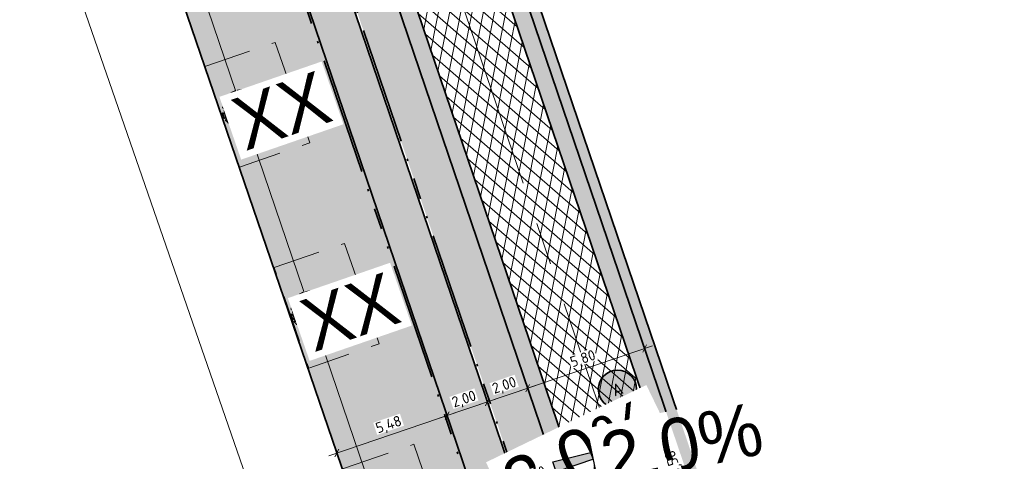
# Model space of a CAD drawing. Header units: metres. Extents: x 264779 to 275389, y 575281 to 580396.
# Tile 86 of 174: x 265561 to 265607, y 576794 to 576815. Entities that reach past the tile are written whole.
import ezdxf
from ezdxf.enums import TextEntityAlignment as Align

# ---------------------------------------------------------------- set-up
doc = ezdxf.new("R2018")
doc.units = ezdxf.units.M
for name, pattern in [('AM-AS', [16, 10, -2, 2, -2]), ('B-WE-VH-KANTOPSLUITING_OPSLUITBAND_[AFMETINGEN1]-G', [10, 5.5, -0.875, 0, -0.875, 1, -0.875, 0, -0.875]), ('HIDDEN', [9.525, 6.35, -3.175])]:
    doc.linetypes.add(name, pattern=pattern)
for name, color, linetype, lineweight, true_color in [('B-WE-KL-TRACE-A', 9, 'Continuous', 13, 0x808080), ('N-GV-GR-BOOM-S', 7, 'Continuous', 35, 0x00a500), ('N-GV-GR-GRAS_BERMKRUIDENMENGSEL-A', 7, 'Continuous', 18, 0x00a500), ('N-OI-RI-BELUCHTINGSDRAINAGE_PVC_160-G', 3, 'B-WE-RI-DRAINAGE_PVC_160-G', 35, 0x00ff00), ('N-WE-VH-VERHARDING_STRAATBAKSTEEN_WAALFORMAAT_HALF_PAARS-BRUIN-A', 7, 'Continuous', 18, 0x66332b)]:
    doc.layers.add(name, color=color, linetype=linetype, lineweight=lineweight, true_color=true_color)
for name, color, linetype, lineweight in [('N-WA-RI-DETAIL1-G', 1, 'HIDDEN', 18), ('N-WE-AM-AS-G', 10, 'AM-AS', 18), ('N-WE-GW-BERM-G', 90, 'Continuous', 35), ('N-WE-GW-TALUD_KRUIN-G', 3, 'Continuous', 35), ('N-WE-VH-KANTOPSLUITING_OPSLUITBAND_100x200-G', 60, 'B-WE-VH-KANTOPSLUITING_OPSLUITBAND_[AFMETINGEN1]-G', 35), ('N-WE-VH-VERHARDING_ASFALT-A', 40, 'Continuous', 18), ('N-WE-VH-VERHARDING_ASFALT-G', 40, 'Continuous', 35), ('N-WE-VH-VERHARDING_ASFALT_SLIJTLAAG-A', 40, 'Continuous', 18), ('N-WE-VH-VERHARDING_STRAATBAKSTEEN_WAALFORMAAT_HALF-G', 40, 'Continuous', 35), ('N-XX-AL-HOOGTELABEL-T25-M', 7, 'Continuous', 25), ('N-XX-AL-VERWIJZING-S', 7, 'Continuous', 25), ('X-XX-AL-AANPIJLING-T25', 7, 'Continuous', 25), ('X-XX-AL-VERKANTING_ÉÉN_OOR-S', 7, 'Continuous', 25)]:
    doc.layers.add(name, color=color, linetype=linetype, lineweight=lineweight)
doc.layers.add('X-XX-AL-HULPLAAG-G', color=6, linetype='Continuous', lineweight=18, plot=False)
doc.styles.add('NLCS-ISO', font='NLCS-ISO.ttf')
doc.styles.add('NLCS-ISO-ANNOTATIVE-T25', font='NLCS-ISO.ttf', dxfattribs={"height": 2.5})
doc.styles.add('NLCS-ISO-M1000-T25', font='NLCS-ISO.ttf', dxfattribs={"height": 2.5})
doc.styles.get("Standard").update_dxf_attribs({"font": 'arial.ttf'})
doc.linetypes.add('B-WE-RI-DRAINAGE_PVC_160-G', pattern='A,10.25,-3,[160,NLCS.shx,S=0.25,R=0,X=0,Y=0],-3.5,["o",Standard,S=1,R=0,X=-0.35,Y=-0.35],-3.25', length=20)
doc.dimstyles.new('NLCS-ANNOTATIVE-T25-SCHRAP', dxfattribs={"dimtxt": 2.5, "dimasz": 1.4, "dimexe": 2, "dimexo": 2, "dimgap": 0.7, "dimtad": 1, "dimzin": 0, "dimtxsty": 'NLCS-ISO-ANNOTATIVE-T25', "dimblk": 'OBLIQUE', "dimcen": 2.5, "dimdle": 2, "dimclrd": 256, "dimclre": 256, "dimclrt": 256, "dimadec": 1, "dimazin": 0, "dimtfac": 1, "dimtofl": 0, "dimtmove": 1, "dimatfit": 0, "dimldrblk": 'OBLIQUE', "dimfxl": 2, "dimfxlon": 1, "dimtfillclr": 256, "dimtolj": 1, "dimtzin": 0, "dimlwd": 18, "dimlwe": 18, "dimarcsym": 0})
pattern_1 = [(109.0885258, (229379.4453, 679350.7839), (-1.011904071, 0.491604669), [0.2109375, -1.380052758]), (64.0885258, (229379.4453, 679350.7839), (-1.011904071, 0.491604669), [0.2109375, -0.9140625]), (154.0885258, (229379.4453, 679350.7839), (-0.491604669, -1.011904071), [0.2109375, -0.9140625])]
pattern_2 = [(63.89148067, (53431.0888, 115509.4455), (-1.01020742, 0.4950817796), []), (63.89148067, (53431.1034, 115509.4029), (-0.50510371, 0.2475408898), [-0.16875, 0.225, -0.16875]), (63.89148067, (53431.118, 115509.3603), (-1.01020742, 0.4950817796), []), (153.89148067, (53431.0888, 115509.4455), (-0.4950817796, -1.01020742), []), (153.89148067, (53431.1034, 115509.4029), (-0.2475408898, -0.50510371), [-0.16875, 0.225, -0.16875]), (153.89148067, (53431.118, 115509.3603), (-0.4950817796, -1.01020742), [])]

# ---------------------------------------------------------------- blocks, each defined once
blk = doc.blocks.new('_Oblique')
at = {"color": 0, "linetype": 'ByBlock', "lineweight": -2}
blk.add_line((-0.5, -0.5), (0.5, 0.5), dxfattribs=at)
blk = doc.blocks.new('*D289')
at = {"layer": 'Defpoints', "color": 0, "transparency": 16777216}
blk.add_point((265585.608, 576794.266), dxfattribs=at)
at = {"layer": 'X-XX-AL-AANPIJLING-T25', "lineweight": 18, "transparency": 16777216}
for p, q in [((265584.937, 576797.485), (265582.285, 576796.584)), ((265584.686, 576796.977), (265584.429, 576797.735)), ((265582.664, 576796.713), (265582.535, 576797.092))]:
    blk.add_line(p, q, dxfattribs=at)
at = {"layer": 'X-XX-AL-AANPIJLING-T25', "lineweight": 18, "transparency": 16777216, "xscale": 0.28, "yscale": 0.28, "zscale": 0.28}
for p, rotation in [((265584.558, 576797.356), 18.7639574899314), ((265582.664, 576796.713), 198.7639574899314)]:
    blk.add_blockref('_Oblique', p, dxfattribs=dict(at, rotation=rotation))
at = {"layer": 'X-XX-AL-AANPIJLING-T25', "transparency": 16777216, "insert": (265583.469, 576797.451), "char_height": 0.5, "attachment_point": 5, "rotation": 18.764, "style": 'NLCS-ISO-ANNOTATIVE-T25', "bg_fill": 3, "box_fill_scale": 1.1, "bg_fill_color": 256, "bg_fill_true_color": 13158600, "bg_fill_transparency": 0}
blk.add_mtext('\\A1;2,00', dxfattribs=at)
at = {"layer": 'Defpoints', "color": 0, "transparency": 16777216}
blk.add_point((265582.664, 576796.713), dxfattribs=at)
blk.add_point((265582.664, 576796.713), dxfattribs=at)
blk = doc.blocks.new('*D290')
at = {"layer": 'Defpoints', "color": 0, "transparency": 16777216}
blk.add_point((265582.664, 576796.713), dxfattribs=at)
at = {"layer": 'X-XX-AL-AANPIJLING-T25', "lineweight": 18, "transparency": 16777216}
for p, q in [((265583.043, 576796.841), (265580.392, 576795.94)), ((265580.77, 576796.069), (265580.642, 576796.448)), ((265582.664, 576796.712), (265582.793, 576796.334))]:
    blk.add_line(p, q, dxfattribs=at)
at = {"layer": 'X-XX-AL-AANPIJLING-T25', "lineweight": 18, "transparency": 16777216, "xscale": 0.28, "yscale": 0.28, "zscale": 0.28}
for p, rotation in [((265582.664, 576796.712), 18.7639574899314), ((265580.77, 576796.069), 198.7639574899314)]:
    blk.add_blockref('_Oblique', p, dxfattribs=dict(at, rotation=rotation))
at = {"layer": 'X-XX-AL-AANPIJLING-T25', "transparency": 16777216, "insert": (265581.576, 576796.807), "char_height": 0.5, "attachment_point": 5, "rotation": 18.764, "style": 'NLCS-ISO-ANNOTATIVE-T25', "bg_fill": 3, "box_fill_scale": 1.1, "bg_fill_color": 256, "bg_fill_true_color": 13158600, "bg_fill_transparency": 0}
blk.add_mtext('\\A1;2,00', dxfattribs=at)
at = {"layer": 'Defpoints', "color": 0, "transparency": 16777216}
blk.add_point((265580.77, 576796.069), dxfattribs=at)
blk.add_point((265580.77, 576796.069), dxfattribs=at)
blk = doc.blocks.new('*D291')
at = {"layer": 'Defpoints', "color": 0, "transparency": 16777216}
for p in [(265580.77, 576796.069), (265575.433, 576794.757), (265575.585, 576794.308)]:
    blk.add_point(p, dxfattribs=at)
at = {"layer": 'X-XX-AL-AANPIJLING-T25', "lineweight": 18, "transparency": 16777216}
for p, q in [((265580.77, 576796.069), (265580.642, 576796.448)), ((265581.149, 576796.198), (265575.207, 576794.179)), ((265575.562, 576794.378), (265575.714, 576793.929))]:
    blk.add_line(p, q, dxfattribs=at)
at = {"layer": 'X-XX-AL-AANPIJLING-T25', "lineweight": 18, "transparency": 16777216, "xscale": 0.28, "yscale": 0.28, "zscale": 0.28}
for p, rotation in [((265580.77, 576796.069), 18.7639574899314), ((265575.585, 576794.308), 198.7639574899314)]:
    blk.add_blockref('_Oblique', p, dxfattribs=dict(at, rotation=rotation))
at = {"layer": 'X-XX-AL-AANPIJLING-T25', "transparency": 16777216, "insert": (265578.036, 576795.605), "char_height": 0.5, "attachment_point": 5, "rotation": 18.764, "style": 'NLCS-ISO-ANNOTATIVE-T25', "bg_fill": 3, "box_fill_scale": 1.1, "bg_fill_color": 256, "bg_fill_true_color": 13158600, "bg_fill_transparency": 0}
blk.add_mtext('\\A1;5,48', dxfattribs=at)
blk = doc.blocks.new('*D298')
at = {"layer": 'Defpoints', "color": 0, "transparency": 16777216}
for p in [(265584.558, 576797.356), (265591.099, 576796.132), (265585.608, 576794.266)]:
    blk.add_point(p, dxfattribs=at)
at = {"layer": 'X-XX-AL-AANPIJLING-T25', "lineweight": 18, "transparency": 16777216}
for p, q in [((265590.428, 576799.35), (265584.179, 576797.227)), ((265590.178, 576798.843), (265589.921, 576799.601)), ((265584.686, 576796.977), (265584.429, 576797.735))]:
    blk.add_line(p, q, dxfattribs=at)
at = {"layer": 'X-XX-AL-AANPIJLING-T25', "lineweight": 18, "transparency": 16777216, "xscale": 0.28, "yscale": 0.28, "zscale": 0.28}
for p, rotation in [((265590.05, 576799.222), 18.76395748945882), ((265584.558, 576797.356), 198.7639574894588)]:
    blk.add_blockref('_Oblique', p, dxfattribs=dict(at, rotation=rotation))
at = {"layer": 'X-XX-AL-AANPIJLING-T25', "transparency": 16777216, "insert": (265587.162, 576798.706), "char_height": 0.5, "attachment_point": 5, "rotation": 18.764, "style": 'NLCS-ISO-ANNOTATIVE-T25', "bg_fill": 3, "box_fill_scale": 1.1, "bg_fill_color": 256, "bg_fill_true_color": 13158600, "bg_fill_transparency": 0}
blk.add_mtext('\\A1;5,80', dxfattribs=at)
blk = doc.blocks.new('*U250')
h = blk.add_hatch(color=256)
h.dxf.hatch_style = 1
h.paths.add_polyline_path([(27.46, 9.33), (0, 0), (-0.8, 2.37)])
at = {"flags": 128}
blk.add_lwpolyline([(27.46, 9.33), (0, 0), (-0.8, 2.37), (27.46, 9.33)], dxfattribs=at)
at = {"lineweight": 30, "flags": 10}
blk.add_attdef('HELLING', text='', height=2.5, rotation=11.764, dxfattribs=at).set_placement((9.55, 8.84), align=Align.TOP_LEFT)
blk = doc.blocks.new('*U258')
h = blk.add_hatch(color=256)
h.dxf.hatch_style = 1
h.paths.add_polyline_path([(-9.47, -3.22), (0, 0), (-0.8, 2.37)])
at = {"flags": 128}
blk.add_lwpolyline([(-9.47, -3.22), (0, 0), (-0.8, 2.37), (-9.47, -3.22)], dxfattribs=at)
at = {"lineweight": 30, "flags": 35}
blk.add_attdef('HELLING', text='', height=2.5, rotation=25.764, dxfattribs=at).set_placement((-4.54, 4.61), align=Align.TOP_RIGHT)
blk = doc.blocks.new('BOOM')
blk.add_lwpolyline([(0.4, 4.34), (0.41, 4.35), (0.41, 4.36), (0.42, 4.37), (0.43, 4.38), (0.44, 4.38), (0.44, 4.39), (0.45, 4.4), (0.46, 4.41), (0.46, 4.42), (0.47, 4.43), (0.47, 4.44), (0.48, 4.46), (0.48, 4.48), (0.47, 4.5), (0.47, 4.53), (0.44, 4.64, -0.52938), (0.49, 4.7, -0.087139), (2.05, 4.26, -0.372341), (2.11, 4.12), (2.17, 3.8), (2.01, 3.64), (1.84, 3.67), (1.63, 3.52), (1.71, 3.32), (1.92, 3.25), (2.5, 3.38), (2.64, 3.31), (2.63, 3.18), (2.5, 3.1), (2.38, 2.71), (2.53, 2.46), (2.92, 3.09, -0.504641), (3.14, 2.89, 0.331948), (3.27, 2.69, 0.282008), (3.68, 2.77), (3.65, 2.75, -0.512156), (3.84, 2.75, -0.16076), (4.7, -0.05), (4.59, -0.16), (4.59, -0.27), (4.48, -0.29), (4.5, -0.4), (4.33, -0.35), (4.28, -0.48), (4.48, -0.61), (4.55, -0.66), (4.66, -0.55, -0.106371), (4, -2.41), (3.42, -2.03), (3.31, -2.1), (3.24, -1.79), (3.03, -1.54), (2.79, -1.55), (2.79, -1.83), (2.61, -2.47), (2.64, -2.59), (2.77, -2.61), (3.62, -2.93, -0.236298), (-0.21, -4.62, 0.159625), (-0.32, -4.4, 0.350802), (-0.29, -4.17, -0.504641), (-0.55, -4.05), (-0.49, -3.84), (-0.6, -3.65), (-0.74, -3.67), (-0.76, -3.82), (-0.87, -3.88), (-1, -3.79), (-1.11, -3.2), (-1.19, -3.12), (-1.4, -3.13), (-1.46, -3.38), (-1.55, -3.41), (-1.63, -3.62), (-1.85, -3.5, 0.733583), (-1.77, -3.66, -0.861625), (-1.72, -3.81, 0.279978), (-1.88, -4.05), (-1.88, -4.06, -0.827056), (-2.04, -4.23, -0.116774), (-3.83, -2.36), (-3.79, -2.35), (-3.76, -2.34), (-3.74, -2.33), (-3.72, -2.32), (-3.71, -2.31), (-3.7, -2.3), (-3.69, -2.29), (-3.47, -2.01), (-3.47, -2), (-3.47, -1.99), (-3.46, -1.99), (-3.46, -1.98), (-3.46, -1.97), (-3.45, -1.96), (-3.45, -1.95), (-3.44, -1.94), (-3.44, -1.92), (-3.43, -1.91), (-3.42, -1.9), (-3.42, -1.88), (-3.41, -1.87), (-3.4, -1.85), (-3.39, -1.84), (-3.39, -1.82), (-3.38, -1.81), (-3.38, -1.79), (-3.38, -1.78), (-3.38, -1.77), (-3.38, -1.76), (-3.38, -1.75), (-3.38, -1.74), (-3.39, -1.73), (-3.4, -1.73), (-3.4, -1.72), (-3.41, -1.72), (-3.42, -1.72), (-3.43, -1.72), (-3.44, -1.72), (-3.45, -1.72), (-3.46, -1.71), (-3.47, -1.71), (-3.48, -1.71), (-3.49, -1.7), (-3.5, -1.69), (-3.52, -1.68), (-3.53, -1.67), (-3.54, -1.67), (-3.55, -1.66), (-3.56, -1.65), (-3.58, -1.64), (-3.59, -1.62), (-3.6, -1.61), (-3.83, -1.87), (-3.84, -1.86), (-3.85, -1.84), (-3.86, -1.83), (-3.87, -1.81), (-3.88, -1.8), (-3.89, -1.79), (-3.91, -1.78), (-3.94, -1.77), (-3.98, -1.78), (-4.04, -1.79), (-4.11, -1.81, -0.040997), (-4.42, -0.95), (-4.26, -0.97), (-4.11, -1.07), (-4.04, -1), (-3.95, -0.85), (-4.03, -0.72), (-3.99, -0.52), (-4.17, -0.51), (-4.29, -0.39), (-4.51, -0.53, -0.05814), (-4.6, 0.76), (-4.47, 0.74), (-3.96, 0.34), (-3.74, 0.41), (-2.88, 0.64), (-2.81, 0.92), (-3.14, 1.05), (-3.19, 1.16), (-3.8, 1.46), (-3.81, 1.63), (-4.02, 1.8), (-4.1, 1.97), (-3.96, 2.19), (-3.65, 2.24), (-3.36, 2.43), (-3.36, 2.62), (-3.54, 2.83), (-3.49, 2.92), (-3.56, 3.05, -0.13428), (-1.53, 4.46, -0.541727), (-1.47, 4.41), (-1.48, 4.28), (-1.48, 4.21), (-1.47, 4.16), (-1.46, 4.12), (-1.44, 4.09), (-1.42, 4.07), (-1.39, 4.05), (-1.37, 4.03), (-1.35, 4.02), (-1.33, 4), (-1.32, 3.99), (-1.3, 3.97), (-1.29, 3.96), (-1.27, 3.95), (-1.26, 3.94), (-1.24, 3.94), (-1.23, 3.94), (-1.21, 3.94), (-1.19, 3.95), (-1.17, 3.96), (-1.15, 3.97), (-1.14, 3.98), (-1.12, 3.99), (-1.1, 4), (-1.08, 4), (-1.06, 4.01), (-1.04, 4.01), (-1.02, 4.01), (-1, 4.02), (-0.98, 4.02), (-0.97, 4.02), (-0.95, 4.03), (-0.94, 4.04), (-0.92, 4.05), (-0.91, 4.06), (-0.9, 4.08), (-0.89, 3.99), (-0.87, 3.96), (-0.77, 3.8), (-0.56, 3.68), (-0.85, 4.16), (-0.85, 4.17), (-0.85, 4.18), (-0.84, 4.2), (-0.84, 4.21), (-0.85, 4.23), (-0.85, 4.24), (-0.86, 4.25), (-0.88, 4.27), (-0.9, 4.28), (-0.92, 4.3), (-0.94, 4.32), (-0.97, 4.35), (-1, 4.38), (-1.03, 4.42), (-1.11, 4.52, -0.543104), (-1.08, 4.59, -0.046766), (-0.22, 4.72, -0.385168), (-0.17, 4.68), (-0.14, 4.5), (-0.13, 4.45), (-0.11, 4.41), (-0.1, 4.38), (-0.08, 4.37), (-0.06, 4.36), (-0.04, 4.36), (-0.03, 4.36), (-0.01, 4.36), (0.01, 4.35), (0.02, 4.35), (0.04, 4.34), (0.06, 4.34), (0.07, 4.33), (0.09, 4.32), (0.1, 4.32), (0.11, 4.31), (0.13, 4.3), (0.14, 4.3), (0.15, 4.29), (0.17, 4.28), (0.18, 4.28), (0.19, 4.27), (0.19, 4.26), (0.2, 4.25), (0.21, 4.24), (0.21, 4.23), (0.22, 4.23), (0.22, 4.22), (0.23, 4.21), (0.23, 4.21), (0.24, 4.2), (0.25, 4.2), (0.26, 4.2), (0.27, 4.21), (0.28, 4.21), (0.29, 4.22), (0.3, 4.22), (0.31, 4.23), (0.32, 4.24), (0.33, 4.26), (0.34, 4.27), (0.35, 4.28), (0.36, 4.3), (0.37, 4.31), (0.38, 4.32), (0.39, 4.33)], format="xyb", close=True)
blk.add_circle((0, 0), 0.138)
at = {"lineweight": 30, "flags": 104}
blk.add_attdef('01', text='', height=1.8, dxfattribs=at).set_placement((-2.45, 3.09), align=Align.TOP_LEFT)
blk = doc.blocks.new('SAL-VERWIJZING_VERHARDINGAANDUIDING-SO')
at = {"true_color": 0xffffff}
h = blk.add_hatch(color=7, dxfattribs=at)
edge = h.paths.add_edge_path()
edge.add_arc((0, 0), 4, 0, 360)
at = {"linetype": 'Continuous', "lineweight": 35}
blk.add_circle((0, 0), 4, dxfattribs=at)
at = {"color": 250, "lineweight": 25, "style": 'NLCS-ISO'}
blk.add_attdef('NR', text='', height=2.5, dxfattribs=at).set_placement((0, 0), align=Align.MIDDLE_CENTER)

msp = doc.modelspace()

# ---------------------------------------------------------------- hatches: boundary and pattern name
at = {"layer": 'B-WE-KL-TRACE-A'}
h = msp.add_hatch(dxfattribs=at)
h.set_pattern_fill('DOTS', color=256, scale=0.5)
h.set_pattern_definition([(0, (265713.50372, 576754.34745), (0.079375, 0.15875), [0, -0.15875])])
h.paths.add_polyline_path([(265257.497, 576901.576), (265280.092, 576836.285), (265298.31, 576783.268), (265291.791, 576781.392), (265239.384, 576934.357), (265222.655, 576983.209), (265230.7, 576979.939), (265245.297, 576937.421), (265245.427, 576937.04)])
h.paths.add_polyline_path([(265223.141, 576984.793), (265219.917, 576993.606), (265211.971, 577028.584), (265210.547, 577042.097), (265222.786, 577002.989), (265229.989, 576982.009)])
h.paths.add_polyline_path([(265207.488, 577055.376), (265208.876, 577042.208), (265202.774, 577069.069)])
h.paths.add_polyline_path([(265194.59, 577097.909), (265209.11, 577055.736), (265209.669, 577050.426), (265224.354, 577003.504), (265246.856, 576937.963), (265259.058, 576902.111), (265281.655, 576836.813), (265331.28, 576692.401), (265402.247, 576711.023), (265417.831, 576715.057), (265434.246, 576719.393), (265450.777, 576723.65), (265466.98, 576727.876), (265483.558, 576732.243), (265517.748, 576741.103), (265533.987, 576745.376), (265551.26, 576749.845), (265566.674, 576753.911), (265582.241, 576757.871), (265589.311, 576759.685), (265591.043, 576760.329), (265486.412, 577064.17), (265488.303, 577064.821), (265593.602, 576759.04), (265591.727, 576758.343), (265591.58, 576758.769), (265589.803, 576758.108), (265582.65, 576756.272), (265567.088, 576752.314), (265551.677, 576748.248), (265534.403, 576743.779), (265518.165, 576739.506), (265483.975, 576730.646), (265467.398, 576726.28), (265451.191, 576722.053), (265434.662, 576717.796), (265418.248, 576713.46), (265402.664, 576709.426), (265330.216, 576690.416), (265298.846, 576781.706), (265290.739, 576779.372), (265237.824, 576933.823), (265212.508, 577007.744), (265210.34, 577028.314), (265197.8, 577083.516), (265193.03, 577097.371)])
at = {"layer": 'N-GV-GR-GRAS_BERMKRUIDENMENGSEL-A'}
h = msp.add_hatch(dxfattribs=at)
h.set_pattern_fill('AGR-KRUIDEN', color=256, scale=0.5625, pattern_type=2)
h.set_pattern_definition(pattern_1)
edge = h.paths.add_edge_path()
edge.add_line((265544.192, 576895.666), (265546.356, 576896.476))
edge.add_line((265546.356, 576896.476), (265508.74, 577006.395))
edge.add_line((265508.74, 577006.395), (265502.494, 577024.584))
edge.add_line((265502.494, 577024.584), (265501.502, 577024.714))
edge.add_arc((265500.991, 577016.9), 7.83, 86.2552, 97.004)
edge.add_line((265500.036, 577024.672), (265499.053, 577024.486))
edge.add_line((265499.053, 577024.486), (265499.122, 577024.136))
edge.add_line((265499.122, 577024.136), (265499.682, 577022.506))
edge.add_line((265499.682, 577022.506), (265496.419, 577021.386))
edge.add_line((265496.419, 577021.386), (265497.88, 577017.13))
edge.add_line((265497.88, 577017.13), (265499.544, 577012.439))
edge.add_line((265499.544, 577012.439), (265501.088, 577012.255))
edge.add_line((265501.088, 577012.255), (265540.334, 576897.439))
edge.add_line((265540.334, 576897.439), (265543.159, 576898.476))
edge.add_line((265543.159, 576898.476), (265544.192, 576895.666))
edge = h.paths.add_edge_path()
edge.add_line((265546.66, 576895.587), (265544.512, 576894.792))
edge.add_line((265544.512, 576894.792), (265545.439, 576892.27))
edge.add_line((265545.439, 576892.27), (265542.476, 576891.172))
edge.add_line((265542.476, 576891.172), (265587.997, 576757.999))
edge.add_line((265587.997, 576757.999), (265589.325, 576758.45))
edge.add_line((265589.325, 576758.45), (265589.374, 576758.308))
edge.add_arc((265586.801, 576765.883), 8, 288.7583, 298.8426)
edge.add_line((265590.66, 576758.875), (265589.455, 576762.422))
edge.add_line((265589.455, 576762.422), (265590.43, 576767.326))
edge.add_line((265590.43, 576767.326), (265573.686, 576816.611))
edge.add_line((265573.686, 576816.611), (265546.66, 576895.587))
h = msp.add_hatch(dxfattribs=at)
h.set_pattern_fill('AGR-KRUIDEN', color=256, scale=0.5625, pattern_type=2)
h.set_pattern_definition(pattern_1)
edge = h.paths.add_edge_path()
edge.add_line((265532.681, 576949.102), (265532.473, 576949.03))
edge.add_line((265532.473, 576949.03), (265528.235, 576961.411))
edge.add_line((265528.235, 576961.411), (265526.646, 576960.867))
edge.add_line((265526.646, 576960.867), (265575.768, 576817.321))
edge.add_line((265575.768, 576817.321), (265592.702, 576767.475))
edge.add_line((265592.702, 576767.475), (265591.728, 576762.571))
edge.add_line((265591.728, 576762.571), (265592.508, 576760.276))
edge.add_arc((265586.801, 576765.883), 8, 315.5076, 378.764)
edge.add_line((265594.376, 576768.456), (265577.567, 576817.934))
edge.add_line((265577.567, 576817.934), (265532.681, 576949.102))
at = {"layer": 'N-WE-VH-VERHARDING_ASFALT-A'}
h = msp.add_hatch(dxfattribs=at)
h.set_pattern_fill('AVH-ASFALT', color=256, scale=2.5875, angle=359.803, style=0, pattern_type=2)
h.set_pattern_definition([(78.89148067, (53431.1034, 115509.4029), (-0.50780413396, 0.0997056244), []), (138.89148067, (53431.1034, 115509.4029), (-0.3402496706, -0.38991846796), [])])
h.paths.add_polyline_path([(265537.087, 576951.666), (265533.113, 576950.306), (265578.324, 576818.193), (265595.133, 576768.714), (265599.11, 576770.065), (265582.299, 576819.548)])
at = {"layer": 'N-WE-VH-VERHARDING_ASFALT_SLIJTLAAG-A'}
h = msp.add_hatch(dxfattribs=at)
h.set_pattern_fill('AVH-OVERIG_01', color=256, scale=1.125, angle=359.803, style=0, pattern_type=2)
h.set_pattern_definition(pattern_2)
h.paths.add_polyline_path([(265537.844, 576951.925), (265537.087, 576951.666), (265582.299, 576819.548), (265599.11, 576770.065), (265599.868, 576770.322), (265583.056, 576819.806)])
h = msp.add_hatch(dxfattribs=at)
h.set_pattern_fill('AVH-OVERIG_01', color=256, scale=1.125, angle=359.803, style=0, pattern_type=2)
h.set_pattern_definition(pattern_2)
h.paths.add_polyline_path([(265533.113, 576950.306), (265532.356, 576950.047), (265577.567, 576817.934), (265594.376, 576768.456), (265595.133, 576768.714), (265578.324, 576818.193)])
at = {"layer": 'N-WE-VH-VERHARDING_STRAATBAKSTEEN_WAALFORMAAT_HALF_PAARS-BRUIN-A'}
h = msp.add_hatch(dxfattribs=at)
h.set_pattern_fill('AVH-SBS_WAALFORMAAT_HALFST', color=256, scale=28.125, angle=359.8649, style=0, pattern_type=2)
h.set_pattern_definition([(18.95339914, (53431.10338, 115509.40288), (-0.09134972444, 0.2660014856), []), (108.95339914, (53432.1674, 115509.7683), (-1.0640059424, -0.3653988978), [0.28125, -0.28125]), (108.95339914, (53431.544, 115509.8516), (-1.0640059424, -0.3653988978), [0.28125, -0.28125]), (18.95339914, (53431.5897, 115509.7186), (-0.1826994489, 0.5320029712), [0, -1.125, 0, 0, 0]), (18.95339914, (53432.03036, 115510.1673), (-0.1826994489, 0.5320029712), [0, -1.125, 0, 0, 0])])
edge = h.paths.add_edge_path()
edge.add_line((265573.781, 576816.644), (265590.533, 576767.333))
edge.add_line((265590.533, 576767.333), (265592.599, 576767.469))
edge.add_line((265592.599, 576767.469), (265575.674, 576817.289))
edge.add_line((265575.674, 576817.289), (265526.519, 576960.929))
edge.add_line((265526.519, 576960.929), (265525.817, 576962.981))
edge.add_line((265525.817, 576962.981), (265510.727, 577007.076))
edge.add_line((265510.727, 577007.076), (265505.058, 577023.583))
edge.add_arc((265500.992, 577016.951), 7.78, 58.4908, 78.0135)
edge.add_line((265502.607, 577024.561), (265508.835, 577006.427))
edge.add_line((265508.835, 577006.427), (265573.781, 576816.644))

# ---------------------------------------------------------------- linework, layer by layer
at = {"layer": 'N-OI-RI-BELUCHTINGSDRAINAGE_PVC_160-G'}
for centre in [(265571.129, 576810.445), (265574.346, 576800.976)]:
    msp.add_circle(centre, 0.823, dxfattribs=at)
at = {"layer": 'N-WA-RI-DETAIL1-G', "ltscale": 0.35, "flags": 128}
for points in [[(265569.38, 576812.487), (265572.69, 576813.626), (265574.318, 576808.899), (265571.008, 576807.759)], [(265572.636, 576803.032), (265575.946, 576804.171), (265577.574, 576799.444), (265574.264, 576798.304)]]:
    msp.add_lwpolyline(points, close=True, dxfattribs=at)
at = {"layer": 'N-WE-AM-AS-G', "flags": 128}
msp.add_lwpolyline([(265487.798, 577088.927), (265515.362, 577008.665), (265580.312, 576818.87), (265621.801, 576696.744, 0.161993), (265640.874, 576671.586, -0.161362), (265659.907, 576646.545), (265678.877, 576591.153)], format="xyb", dxfattribs=at)
at = {"layer": 'N-WE-GW-TALUD_KRUIN-G', "ltscale": 0.99999, "flags": 128}
msp.add_lwpolyline([(265587.997, 576757.999), (265542.476, 576891.172), (265545.439, 576892.27), (265544.512, 576894.792), (265546.66, 576895.587)], dxfattribs=at)
at = {"layer": 'N-WE-VH-KANTOPSLUITING_OPSLUITBAND_100x200-G', "flags": 128}
msp.add_lwpolyline([(265592.428, 576760.511), (265591.728, 576762.571), (265592.702, 576767.475), (265575.768, 576817.321), (265526.646, 576960.867), (265528.235, 576961.411)], dxfattribs=at)
at = {"layer": 'N-WE-VH-VERHARDING_ASFALT-G', "flags": 128}
for points in [[(265537.844, 576951.925), (265537.087, 576951.666), (265582.299, 576819.548), (265599.11, 576770.065), (265599.868, 576770.322), (265583.056, 576819.806)], [(265537.087, 576951.666), (265533.113, 576950.306), (265578.324, 576818.193), (265595.133, 576768.714), (265599.11, 576770.065), (265582.299, 576819.548)], [(265533.113, 576950.306), (265532.356, 576950.047), (265577.567, 576817.934), (265594.376, 576768.456), (265595.133, 576768.714), (265578.324, 576818.193)]]:
    msp.add_lwpolyline(points, close=True, dxfattribs=at)
at = {"layer": 'N-WE-VH-VERHARDING_STRAATBAKSTEEN_WAALFORMAAT_HALF-G', "flags": 128}
for points in [[(265590.677, 576759.137), (265589.559, 576762.429), (265590.533, 576767.333), (265573.781, 576816.644), (265508.835, 577006.427), (265502.607, 577024.561)], [(265592.35, 576760.43), (265591.625, 576762.565), (265592.599, 576767.469), (265575.674, 576817.289), (265526.519, 576960.929), (265528.203, 576961.506)]]:
    msp.add_lwpolyline(points, dxfattribs=at)
at = {"layer": 'X-XX-AL-HULPLAAG-G', "flags": 128}
msp.add_lwpolyline([(265498.452, 577022.805), (265504.578, 577004.968), (265569.522, 576815.191), (265587.212, 576763.12)], dxfattribs=at)
at = {"layer": 'X-XX-AL-HULPLAAG-G'}
msp.add_lwpolyline([(265601.584, 576898.981), (265541.859, 576878.313), (265572.436, 576789.954), (265512.05, 576769.057), (265533.765, 576706.308), (265653.876, 576747.873)], close=True, dxfattribs=at)

# ---------------------------------------------------------------- block references
at = {"layer": 'N-GV-GR-BOOM-S'}
ref = msp.add_blockref('BOOM', (265571.129, 576810.445), dxfattribs=dict(at, xscale=0.2, yscale=0.2, zscale=0.2, rotation=19.0885257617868))
lines = msp.add_mtext('XX', dxfattribs={"layer": '0', "insert": (265570.464, 576810.869), "char_height": 2.5, "attachment_point": 1, "rotation": 19.0885, "bg_fill": 3, "box_fill_scale": 1.125, "bg_fill_color": 256, "bg_fill_transparency": 0})
ref.add_attrib('01', '', (265570.464, 576810.869)).embed_mtext(lines)
ref = msp.add_blockref('BOOM', (265574.346, 576800.976), dxfattribs=dict(at, xscale=0.2, yscale=0.2, zscale=0.2, rotation=19.0885257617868))
lines = msp.add_mtext('XX', dxfattribs={"layer": '0', "insert": (265573.681, 576801.401), "char_height": 2.5, "attachment_point": 1, "rotation": 19.0885, "bg_fill": 3, "box_fill_scale": 1.125, "bg_fill_color": 256, "bg_fill_transparency": 0})
ref.add_attrib('01', '', (265573.681, 576801.401)).embed_mtext(lines)

# ---------------------------------------------------------------- next in the draw order: dimensions: what is measured, and where the dimension line sits
at = {"layer": 'X-XX-AL-AANPIJLING-T25'}
dim = msp.add_linear_dim(base=(265582.664, 576796.713), p1=(265585.608, 576794.266), p2=(265582.664, 576796.713), angle=18.764, dimstyle='NLCS-ANNOTATIVE-T25-SCHRAP', override={"dimtfill": 1}, dxfattribs=at)
dim.commit()
dim.dimension.update_dxf_attribs({"geometry": '*D289', "text_midpoint": (265583.469, 576797.451)})

# ---------------------------------------------------------------- next in the draw order: dimensions: what is measured, and where the dimension line sits
dim = msp.add_aligned_dim(p1=(265591.099, 576796.132), p2=(265585.608, 576794.266), distance=-3.263, dimstyle='NLCS-ANNOTATIVE-T25-SCHRAP', override={"dimtfill": 1}, dxfattribs=at)
dim.commit()
dim.dimension.update_dxf_attribs({"geometry": '*D298', "text_midpoint": (265587.162, 576798.706)})
dim = msp.add_linear_dim(base=(265580.77, 576796.069), p1=(265582.664, 576796.713), p2=(265580.77, 576796.069), angle=18.764, dimstyle='NLCS-ANNOTATIVE-T25-SCHRAP', override={"dimtfill": 1}, dxfattribs=at)
dim.commit()
dim.dimension.update_dxf_attribs({"geometry": '*D290', "text_midpoint": (265581.576, 576796.807)})

# ---------------------------------------------------------------- next in the draw order: linework, layer by layer
at = {"layer": 'N-WE-GW-BERM-G', "flags": 128}
for points in [[(265583.53, 576819.968), (265593.181, 576791.558)], [(265599.868, 576770.322), (265583.056, 576819.806)]]:
    msp.add_lwpolyline(points, dxfattribs=at)

# ---------------------------------------------------------------- next in the draw order: block references
at = {"layer": 'N-XX-AL-VERWIJZING-S'}
ref = msp.add_blockref('SAL-VERWIJZING_VERHARDINGAANDUIDING-SO', (265588.775, 576797.306), dxfattribs=dict(at, xscale=0.2250000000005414, yscale=0.2250000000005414, zscale=0.4500000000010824, rotation=19.0885257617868))
ref.add_attrib('NR', 'A', dxfattribs={"layer": '0', "color": 250, "height": 0.563, "rotation": 19.0885, "style": 'NLCS-ISO'}).set_placement((265588.775, 576797.306), align=Align.MIDDLE_CENTER)
at = {"layer": 'X-XX-AL-VERKANTING_ÉÉN_OOR-S'}
ref = msp.add_blockref('*U258', (265584.003, 576792.773), dxfattribs=dict(at, xscale=0.2, yscale=0.2, zscale=0.2))
lines = msp.add_mtext('2,0%', dxfattribs={"layer": '0', "insert": (265583.095, 576793.695), "char_height": 2.5, "attachment_point": 1, "rotation": 25.764, "bg_fill": 3, "box_fill_scale": 1.15, "bg_fill_color": 256, "bg_fill_transparency": 0})
ref.add_attrib('HELLING', '', (265583.095, 576793.695)).embed_mtext(lines)
ref = msp.add_blockref('*U250', (265585.896, 576793.416), dxfattribs=dict(at, xscale=0.2, yscale=0.2, zscale=0.2))
lines = msp.add_mtext('2,0%', dxfattribs={"layer": '0', "insert": (265587.806, 576795.185), "char_height": 2.5, "attachment_point": 1, "rotation": 11.764, "bg_fill": 3, "box_fill_scale": 1.15, "bg_fill_color": 256, "bg_fill_transparency": 0})
ref.add_attrib('HELLING', '', (265587.806, 576795.185)).embed_mtext(lines)

# ---------------------------------------------------------------- next in the draw order: dimensions: what is measured, and where the dimension line sits
at = {"layer": 'X-XX-AL-AANPIJLING-T25'}
dim = msp.add_linear_dim(base=(265575.585, 576794.308), p1=(265580.77, 576796.069), p2=(265575.433, 576794.757), angle=18.764, dimstyle='NLCS-ANNOTATIVE-T25-SCHRAP', override={"dimtfill": 1}, dxfattribs=at)
dim.commit()
dim.dimension.update_dxf_attribs({"geometry": '*D291', "text_midpoint": (265578.036, 576795.605)})

# ---------------------------------------------------------------- next in the draw order: hatches: boundary and pattern name
at = {"layer": 'N-GV-GR-GRAS_BERMKRUIDENMENGSEL-A'}
h = msp.add_hatch(dxfattribs=at)
h.set_pattern_fill('AGR-KRUIDEN', color=256, scale=0.5625, pattern_type=2)
h.set_pattern_definition([(109.0885258, (229355.8199, 679342.6082), (-1.011904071, 0.491604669), [0.2109375, -1.380052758]), (64.0885258, (229355.8199, 679342.6082), (-1.011904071, 0.491604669), [0.2109375, -0.9140625]), (154.0885258, (229355.8199, 679342.6082), (-0.491604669, -1.011904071), [0.2109375, -0.9140625])])
h.paths.add_polyline_path([(265601.976, 576771.038), (265600.341, 576770.483), (265599.868, 576770.322), (265583.056, 576819.806), (265538.168, 576950.979), (265538.641, 576951.141), (265583.53, 576819.968), (265593.181, 576791.558), (265594.128, 576791.88), (265594.475, 576790.942), (265594.833, 576790.007), (265595.067, 576789.415), (265595.202, 576789.076), (265595.573, 576788.146), (265595.943, 576787.216), (265596.31, 576786.285), (265596.674, 576785.352), (265597.038, 576784.42), (265597.403, 576783.487), (265597.767, 576782.555), (265598.131, 576781.623), (265598.497, 576780.691), (265598.862, 576779.759), (265599.227, 576778.827), (265599.593, 576777.895), (265599.958, 576776.963), (265600.323, 576776.031), (265600.689, 576775.099), (265601.054, 576774.167), (265601.311, 576773.198), (265601.505, 576772.207), (265601.568, 576771.956), (265601.769, 576771.494)])

# ---------------------------------------------------------------- next in the draw order: linework, layer by layer
at = {"layer": 'N-WA-RI-DETAIL1-G', "ltscale": 0.35, "flags": 128}
msp.add_lwpolyline([(265575.892, 576793.577), (265579.202, 576794.716), (265580.829, 576789.989), (265577.52, 576788.849)], close=True, dxfattribs=at)
at = {"layer": 'N-WE-VH-KANTOPSLUITING_OPSLUITBAND_100x200-G', "flags": 128}
msp.add_lwpolyline([(265590.588, 576759.087), (265589.455, 576762.422), (265590.43, 576767.326), (265573.686, 576816.611), (265508.74, 577006.395), (265502.494, 577024.584)], dxfattribs=at)

# ---------------------------------------------------------------- next in the draw order: texts
at = {"layer": 'N-XX-AL-HOOGTELABEL-T25-M', "char_height": 0.5, "style": 'NLCS-ISO-M1000-T25', "bg_fill": 3, "box_fill_scale": 1.1, "bg_fill_color": 256, "bg_fill_transparency": 0}
for s, insert, width, attachment_point, rotation in [('+0,58', (265591.45, 576792.879), 1.04288, 1, 108.9534), ('1:20', (265584.477, 576792.91), 0.5, 7, 19.3746)]:
    msp.add_mtext(s, dxfattribs=dict(at, insert=insert, width=width, attachment_point=attachment_point, rotation=rotation))

doc.saveas('drawing.dxf')
